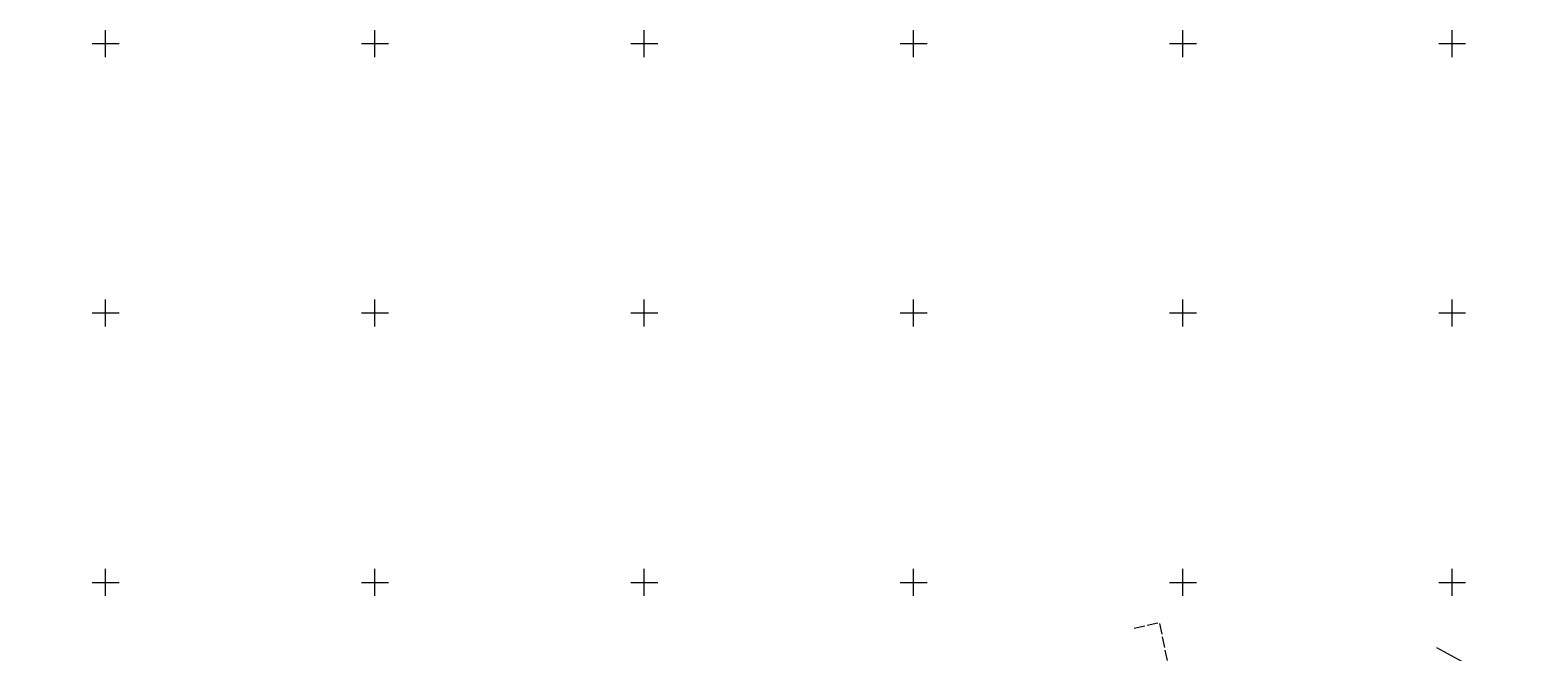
# Model space of a CAD drawing. Header units: metres. Extents: x 0 to 6497944, y 0 to 5963356.
# Tile 183 of 197: x 6497286 to 6497566, y 5963187 to 5963302. Entities that reach past the tile are written whole.
import ezdxf
from ezdxf import colors
from ezdxf.entities.mleader import LeaderData, LeaderLine
from ezdxf.math import Vec2, Vec3

# ---------------------------------------------------------------- set-up
doc = ezdxf.new("R2010")
doc.units = ezdxf.units.M
doc.header["$MEASUREMENT"] = 0
doc.linetypes.add('mz2.0_0.5', pattern=[2.5, 2, -0.5])
for name, color, linetype, lineweight in [('217_GRANICA_KONTURU_KLASYFIKCYJNEGO', 8, 'CONTINUOUS', 13), ('218_GRANICA_UzYTKU', 8, 'CONTINUOUS', 13), ('E_proj_opisy_ośw.', 7, 'CONTINUOUS', 13), ('przewód elektroenergetyczny (linia) - ob. projektowany', 1, 'mz2.0_0.5', 13), ('siatka', 8, 'CONTINUOUS', 13)]:
    doc.layers.add(name, color=color, linetype=linetype, lineweight=lineweight)
doc.styles.add('Narrow', font='ARIALN.TTF', dxfattribs={"height": 2})

# ---------------------------------------------------------------- blocks, each defined once
blk = doc.blocks.new('_None')

msp = doc.modelspace()

# ---------------------------------------------------------------- linework, layer by layer
at = {"layer": '217_GRANICA_KONTURU_KLASYFIKCYJNEGO', "flags": 128}
msp.add_lwpolyline([(6497547.11, 5963187.91), (6497576.39, 5963171.94)], dxfattribs=at)
at = {"layer": '218_GRANICA_UzYTKU', "flags": 128}
msp.add_lwpolyline([(6497547.11, 5963187.91), (6497576.39, 5963171.94)], dxfattribs=at)
at = {"layer": 'siatka', "flags": 128}
for points in [[(6497300, 5963297.5), (6497300, 5963302.5)], [(6497350, 5963297.5), (6497350, 5963302.5)], [(6497400, 5963297.5), (6497400, 5963302.5)], [(6497450, 5963297.5), (6497450, 5963302.5)], [(6497500, 5963297.5), (6497500, 5963302.5)], [(6497550, 5963297.5), (6497550, 5963302.5)], [(6497297.5, 5963300), (6497302.5, 5963300)], [(6497347.5, 5963300), (6497352.5, 5963300)], [(6497397.5, 5963300), (6497402.5, 5963300)], [(6497447.5, 5963300), (6497452.5, 5963300)], [(6497497.5, 5963300), (6497502.5, 5963300)], [(6497547.5, 5963300), (6497552.5, 5963300)], [(6497300, 5963247.5), (6497300, 5963252.5)], [(6497350, 5963247.5), (6497350, 5963252.5)], [(6497400, 5963247.5), (6497400, 5963252.5)], [(6497450, 5963247.5), (6497450, 5963252.5)], [(6497500, 5963247.5), (6497500, 5963252.5)], [(6497550, 5963247.5), (6497550, 5963252.5)], [(6497297.5, 5963250), (6497302.5, 5963250)], [(6497347.5, 5963250), (6497352.5, 5963250)], [(6497397.5, 5963250), (6497402.5, 5963250)], [(6497447.5, 5963250), (6497452.5, 5963250)], [(6497497.5, 5963250), (6497502.5, 5963250)], [(6497547.5, 5963250), (6497552.5, 5963250)], [(6497300, 5963197.5), (6497300, 5963202.5)], [(6497350, 5963197.5), (6497350, 5963202.5)], [(6497400, 5963197.5), (6497400, 5963202.5)], [(6497450, 5963197.5), (6497450, 5963202.5)], [(6497500, 5963197.5), (6497500, 5963202.5)], [(6497550, 5963197.5), (6497550, 5963202.5)], [(6497297.5, 5963200), (6497302.5, 5963200)], [(6497347.5, 5963200), (6497352.5, 5963200)], [(6497397.5, 5963200), (6497402.5, 5963200)], [(6497447.5, 5963200), (6497452.5, 5963200)], [(6497497.5, 5963200), (6497502.5, 5963200)], [(6497547.5, 5963200), (6497552.5, 5963200)]]:
    msp.add_lwpolyline(points, dxfattribs=at)

# ---------------------------------------------------------------- next in the draw order: leaders
at = {"layer": 'E_proj_opisy_ośw.', "color": 10}
ml = msp.add_multileader_mtext('Standard', dxfattribs=at)
ml.set_content('\\A1;LT 110', color=10, style='Narrow')
ml.set_leader_properties(color=256)
ml.set_arrow_properties(name='NONE')
ml.build(insert=Vec2(0, 0))
ml.multileader.update_dxf_attribs({"leader_type": 0, "has_dogleg": 0, "has_text_frame": 1, "text_left_attachment_type": 3, "dogleg_length": 0.36, "arrow_head_size": 0, "scale": 0.7})
ctx = ml.context
ctx.base_point, ctx.scale, ctx.char_height, ctx.arrow_head_size, ctx.landing_gap_size, ctx.plane_origin = Vec3(6497684.16, 5963202.62), 0.7, 1.2, 0, 0.42, Vec3(6498534.84, 5963098.19)
ctx.left_attachment = 3
notes = []
notes.append((ctx, [(0, (0, 0, 0), (0, 0), (1, 0), 1, [])]))
ctx.mtext.insert, ctx.mtext.line_spacing_factor, ctx.mtext.flow_direction = Vec3(6497684.58, 5963203.24), 0.266667, 5
ctx.mtext.has_bg_fill, ctx.mtext.bg_color, ctx.mtext.bg_scale_factor, ctx.mtext.bg_transparency, ctx.mtext.use_window_bg_color = 1, -1073741824, 1.5, 0, 1
for ctx, leaders in notes:
    for number, flags, end, landing, length, lines in leaders:
        leader = LeaderData()
        leader.index, (leader.has_last_leader_line, leader.has_dogleg_vector, leader.attachment_direction) = number, flags
        leader.last_leader_point, leader.dogleg_vector, leader.dogleg_length = Vec3(end), Vec3(landing), length
        for number, points, colour, breaks in lines:
            line = LeaderLine()
            line.index, line.vertices, line.color, line.breaks = number, Vec3.list(points), colors.encode_raw_color(colour), breaks
            leader.lines.append(line)
        ctx.leaders.append(leader)

# ---------------------------------------------------------------- next in the draw order: linework, layer by layer
at = {"layer": 'przewód elektroenergetyczny (linia) - ob. projektowany', "color": 1, "linetype": 'mz2.0_0.5', "lineweight": 18, "flags": 128}
msp.add_lwpolyline([(6497490.96, 5963191.47), (6497495.63, 5963192.54), (6497505.75, 5963143.35), (6497508.26, 5963134.94), (6497520.52, 5963139.11), (6497551.03, 5963149.92), (6497580.5, 5963160.36), (6497610.11, 5963171.77)], dxfattribs=at)

doc.saveas('drawing.dxf')
